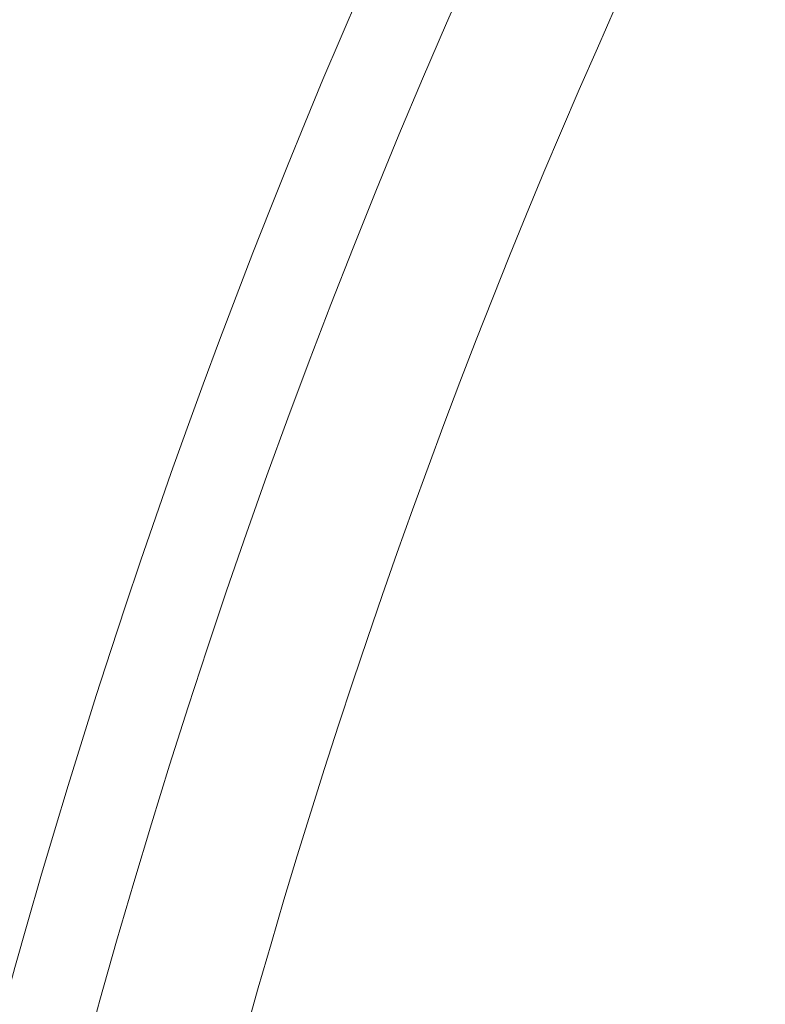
# Model space of a CAD drawing. Header units: millimetres. Extents: x 504675 to 860349, y -23215 to 63575.
# Tile 62 of 177: x 590995 to 591070, y 33273 to 33372. Entities that reach past the tile are written whole.
import ezdxf

# ---------------------------------------------------------------- set-up
doc = ezdxf.new("R2010")
doc.units = ezdxf.units.MM
doc.header["$LTSCALE"] = 10
doc.linetypes.add('LEVEL-F-OVERALL LAYOUT$0$HIDDEN', pattern=[0.375, 0.25, -0.125])
doc.layers.get('0').update_dxf_attribs({"linetype": 'CONTINUOUS'})
doc.layers.add('ARCH', color=8, linetype='CONTINUOUS', lineweight=0)
doc.layers.add('LEVEL - C OVERALL LAYOUT$0$A-EQPM', color=8, linetype='CONTINUOUS', lineweight=5)
doc.layers.add('LEVEL-F-OVERALL LAYOUT$0$DASH1L', color=8, linetype='LEVEL-F-OVERALL LAYOUT$0$HIDDEN')

# ---------------------------------------------------------------- blocks, each defined once
blk = doc.blocks.new('LEVEL - C OVERALL LAYOUT$0$Column Cladding - Column Cladding- 1200mm-V38-LEVEL C - PART PLAN 20')
at = {"layer": 'LEVEL - C OVERALL LAYOUT$0$A-EQPM', "color": 253, "lineweight": 5}
for centre, radius, start, end in [((6.680310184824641e-12, -1.040653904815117e-14), 754.9999999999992, 89.99999999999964, 269.999999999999), ((1.299176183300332e-11, 1.22873986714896e-15), 746.0000000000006, 359.9999999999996, 179.9999999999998), ((1.299176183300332e-11, 1.22873986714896e-15), 730.9999999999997, 7.251664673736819e-13, 180.0000000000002)]:
    blk.add_arc(centre, radius, start, end, dxfattribs=at)
blk = doc.blocks.new('ARCH')
at = {"layer": 'LEVEL-F-OVERALL LAYOUT$0$DASH1L'}
h = blk.add_hatch(dxfattribs=at)
h.set_pattern_fill('ANGLE', color=8, scale=10, angle=352.0664444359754)
h.set_pattern_definition([(352.0664444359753, (-404119.0547164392, 373340.9776256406), (9.641019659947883, 69.18145155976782), [50.79999999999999, -19.05]), (82.06644443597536, (-404119.0547164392, 373340.9776256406), (-69.18145155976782, 9.641019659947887), [50.79999999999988, -19.04999999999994])])
edge = h.paths.add_edge_path(flags=16)
edge.add_line((572074.7119802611, 35847.06169326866), (602196.9035234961, 29528.2171224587))
edge.add_line((602196.9035234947, 29528.21712245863), (599472.6302489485, 39352.00485559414))
edge.add_arc((597545.3640793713, 38817.54708214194), 2000.000000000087, 15.49943578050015, 89.99835134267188)
edge.add_line((597545.4216283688, 40817.54708131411), (573256.1131292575, 40817.54708112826))
edge.add_arc((576210.3437368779, 22394.18227152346), 18658.72046499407, 99.10996241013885, 106.6903326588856)
edge.add_line((570851.5796448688, 40266.82888015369), (572074.7119802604, 35847.06169326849))
h.paths.add_polyline_path([(583373.7765127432, 40815.97258811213), (583374.0968022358, 40875.04213792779), (586424.0968022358, 40859.11237164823), (586423.936657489, 40815.97258811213)], flags=16)
h.paths.add_polyline_path([(600840.8911268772, 34605.13236686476), (600792.7781104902, 34591.5234129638), (599497.9654140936, 39260.64570785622), (599546.0784304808, 39274.25466175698)])
h.paths.add_polyline_path([(587210.3998543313, 32671.77814355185), (587194.9654889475, 32598.38345460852), (582692.9546278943, 33542.78707963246), (582708.3889932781, 33616.18176857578)])
edge = h.paths.add_edge_path()
edge.add_line((572071.7302103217, 35387.89265315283), (601863.3172330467, 29138.40022680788))
edge.add_arc((601986.5003145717, 29725.61903477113), 599.9999999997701, 258.1526380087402, 375.4994357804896)
edge.add_line((602564.6801654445, 29885.95636680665), (599906.2651371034, 39472.25785462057))
edge.add_arc((597545.3640793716, 38817.54708214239), 2449.999999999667, 15.49943578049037, 89.99835134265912)
edge.add_line((597545.4345768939, 41267.5470811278), (573220.477757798, 41267.54708112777))
edge.add_arc((576210.3437368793, 22394.18227152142), 19108.72046499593, 99.00183214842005, 106.2358191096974)
edge.add_arc((571035.4648544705, 40164.7580023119), 599.999999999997, 106.2358191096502, 195.4689670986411)
edge.add_line((570457.199821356, 40004.72815672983), (571616.6482587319, 35815.0816155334))
edge.add_arc((572194.9132918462, 35975.11146111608), 599.9999999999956, 195.4689670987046, 258.1526380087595)
h.paths.add_polyline_path([(587210.3998543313, 32671.77814355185), (587195.409417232, 32600.49445674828), (587195.4322477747, 32600.48967251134)])
at = {"color": 253, "lineweight": 5, "rotation": 352.0664444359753}
blk.add_blockref('LEVEL - C OVERALL LAYOUT$0$Column Cladding - Column Cladding- 1200mm-V38-LEVEL C - PART PLAN 20', (591721.713484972, 33073.94406553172), dxfattribs=at)

msp = doc.modelspace()

# ---------------------------------------------------------------- block references
at = {"layer": 'ARCH'}
msp.add_blockref('ARCH', (0, 0), dxfattribs=at)

doc.saveas('drawing.dxf')
